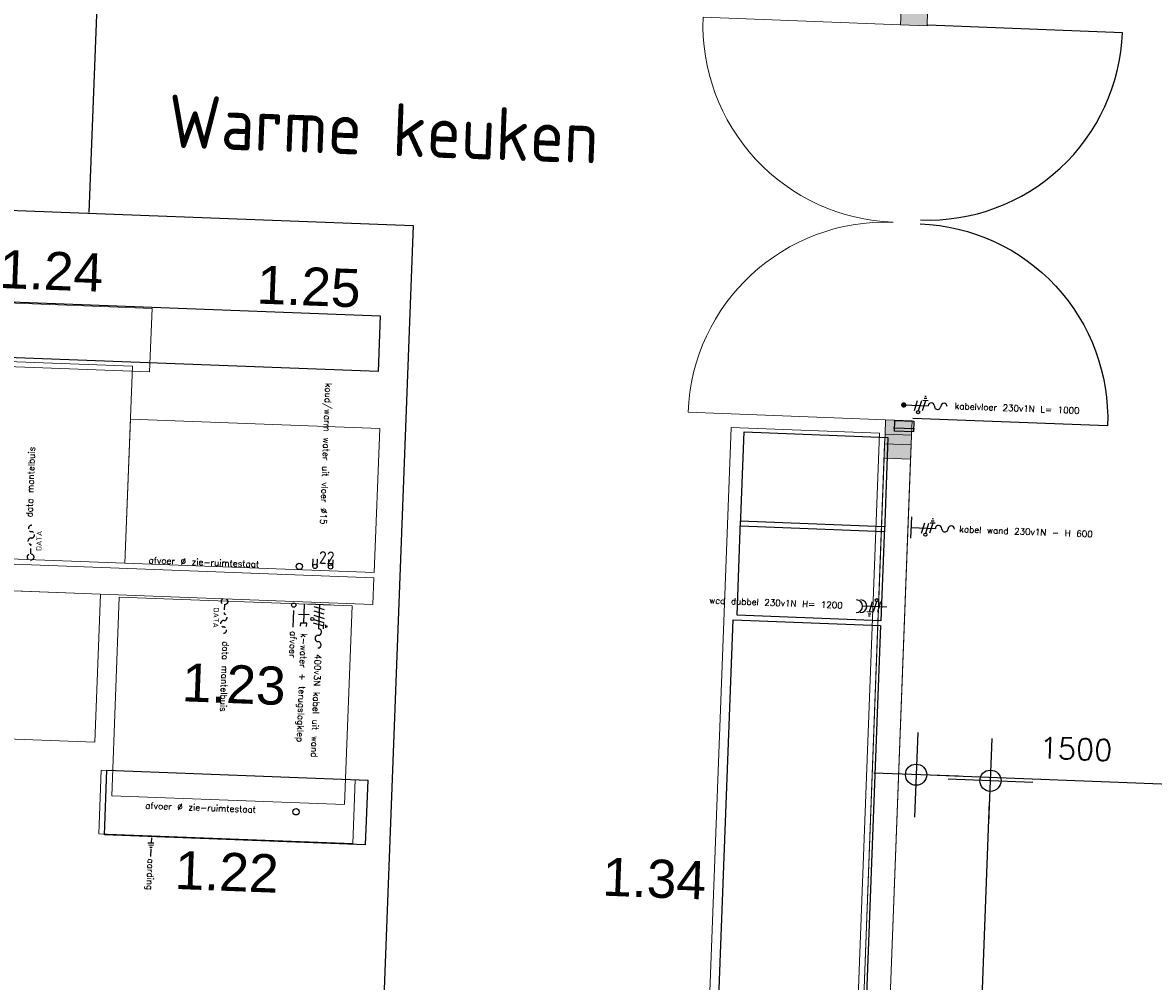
# Model space of a CAD drawing. Header units: millimetres. Extents: x 119024465 to 119292677, y 483022511 to 483148062.
# Tile 124 of 162: x 119217969 to 119223307, y 483057774 to 483062299. Entities that reach past the tile are written whole.
import ezdxf

# ---------------------------------------------------------------- set-up
doc = ezdxf.new("R2010")
doc.units = ezdxf.units.MM
doc.header["$LTSCALE"] = 100
for name, pattern in [('B0703', [468.700004, 312.5, -156.200004]), ('CONTINUA', [0]), ('HIDDEN', [0.375, 0.25, -0.125]), ('Wipeout_Contour', [1000, 0, -1000])]:
    doc.linetypes.add(name, pattern=pattern)
doc.layers.get('Defpoints').update_dxf_attribs({"linetype": 'CONTINUOUS'})
doc.layers.add('(22) Binnenwanden', color=1, linetype='CONTINUOUS', lineweight=0)
for name, color, linetype in [('01---0-_MAATVOERING', 1, 'CONTINUOUS'), ('02---0-_2MMTEKST', 2, 'CONTINUOUS'), ('04---0-_5MMTEKST', 4, 'CONTINUOUS'), ('12', 4, 'CONTINUOUS'), ('200-3D', 1, 'CONTINUOUS'), ('204 tekst fdstp', 255, 'CONTINUOUS'), ('2D_PLAN', 7, 'CONTINUOUS'), ('450-2D', 6, 'CONTINUA'), ('510', 2, 'CONTINUOUS'), ('63---0--LICHTINST', 7, 'CONTINUOUS'), ('fdstp techniek', 254, 'CONTINUOUS'), ('INS', 7, 'CONTINUOUS'), ('LAYER22', 12, 'CONTINUOUS'), ('LAYER32', 7, 'CONTINUOUS'), ('M-119--MATEN', 1, 'CONTINUOUS'), ('New_0', 7, 'CONTINUOUS'), ('New_22 Binnenwanden', 7, 'CONTINUOUS'), ('New_22 Binnenwanden Afdek-arcering', 7, 'CONTINUOUS'), ('New_22 Binnenwanden Deuren', 7, 'CONTINUOUS'), ('New_22 Binnenwanden Doorsnede-arcering', 7, 'CONTINUOUS'), ('New_22 Binnenwanden Ramen', 7, 'CONTINUOUS'), ('New_82 Losse inrichting.LOSSE INRICHTING', 7, 'CONTINUOUS')]:
    doc.layers.add(name, color=color, linetype=linetype)
doc.styles.add('2', font='ISO', dxfattribs={"height": 125})
doc.styles.add('BURO-012', font='iso.shx', dxfattribs={"height": 1.2})
doc.styles.add('fdstp-1-30', font='txt.shx', dxfattribs={"height": 30, "bigfont": 'gbcbig.shx'})
doc.styles.add('GENERATED_STYLE_1', font='arial.ttf')
doc.styles.add('ROMANS', font='ROMANS.SHX')
doc.dimstyles.new('DIM-100', dxfattribs={"dimscale": 100, "dimtxt": 1, "dimasz": 1, "dimexe": 3, "dimexo": 3, "dimgap": 1, "dimtad": 1, "dimdec": 0, "dimrnd": 1, "dimzin": 0, "dimdsep": 46, "dimtxsty": 'ROMANS', "dimblk1": 'DOT1', "dimblk2": 'DOT1', "dimsah": 1, "dimcen": -3, "dimdle": 1, "dimse1": 1, "dimse2": 1, "dimclrd": 1, "dimclre": 1, "dimclrt": 2, "dimadec": 0, "dimazin": 0, "dimtfac": 0.75, "dimtdec": 0, "dimtix": 1, "dimtmove": 1, "dimatfit": 3, "dimldrblk": 'DOT1', "dimfxl": 1, "dimtvp": 1, "dimtolj": 1, "dimtzin": 0, "dimarcsym": 0})

# ---------------------------------------------------------------- blocks, each defined once
blk = doc.blocks.new('32-PPRAS')
at = {"layer": 'LAYER32', "color": 2, "linetype": 'Continuous'}
blk.add_lwpolyline([(0, 90), (-50, 90), (-50, 0), (0, 0)], close=True, dxfattribs=at)
blk = doc.blocks.new('steamer L')
at = {"layer": '01---0-_MAATVOERING'}
blk.add_line((1, 103.7), (1, 3.8), dxfattribs=at)
at = {"layer": '04---0-_5MMTEKST'}
for p, q in [((1, 53.6), (115.8, 53.6)), ((1.4, -18.3), (91.3, -18.3))]:
    blk.add_line(p, q, dxfattribs=at)
for points in [[(51.3, 6.7), (51.3, -43.2)], [(106.2, -3.3), (91.3, -3.3), (91.3, -33.2), (106.2, -33.2)]]:
    blk.add_lwpolyline(points, dxfattribs=at)
blk.add_circle((7.8, -67.7), 9.98, dxfattribs=at)
at = {"layer": 'fdstp techniek'}
blk.add_line((33.3, -68), (112.6, -68), dxfattribs=at)
at = {"layer": 'INS'}
for p, q in [((24.9, 77.7), (12, 29.5)), ((44.9, 77.7), (31.9, 29.5)), ((51.9, 29.5), (64.8, 77.7)), ((71.9, 29.5), (84.8, 77.7)), ((102.3, 77.7), (89.3, 29.5)), ((114.8, 77.7), (89.7, 77.7)), ((109, 87.7), (95.5, 87.7)), ((105.6, 93.8), (98.9, 93.8))]:
    blk.add_line(p, q, dxfattribs=at)
blk.add_circle((69.9, 22.2), 7.49, dxfattribs=at)
at = {"layer": 'INS', "color": 4}
for centre, start, end in [((130.7, 53.6), 0, 180), ((160.7, 53.6), 180, 0), ((190.6, 53.6), 0, 180)]:
    blk.add_arc(centre, 15, start, end, dxfattribs=at)
at = {"layer": 'fdstp techniek', "char_height": 30, "attachment_point": 1, "style": 'fdstp-1-30'}
for s, insert, width in [('400v3N kabel uit wand', (234.4, 71.1), 590.251), ('k-water + terugslagklep', (138, 1.5), 684.267), ('afvoer', (130.6, -49.2), 366.25)]:
    blk.add_mtext(s, dxfattribs=dict(at, insert=insert, width=width))
blk = doc.blocks.new('aarding L')
at = {"layer": 'fdstp techniek'}
blk.add_line((51.2, 0), (86.2, 0), dxfattribs=at)
at = {"layer": 'INS'}
for p, q in [((-1.1, 0.7), (23.8, 0.7)), ((23.8, 12.8), (23.8, -15.8)), ((33.8, 11.4), (33.8, -10.1)), ((43.8, 5.7), (43.8, -4.3))]:
    blk.add_line(p, q, dxfattribs=at)
at = {"layer": 'fdstp techniek', "insert": (96.9, 17.4), "char_height": 30, "width": 297.364, "attachment_point": 1, "style": 'fdstp-1-30'}
blk.add_mtext('aarding', dxfattribs=at)
blk = doc.blocks.new('afvoer R')
at = {"layer": '04---0-_5MMTEKST'}
blk.add_circle((-2.3, -0.6), 15, dxfattribs=at)
at = {"layer": 'fdstp techniek', "insert": (-714.4, 17.1), "char_height": 30, "width": 765.626, "attachment_point": 1, "style": 'fdstp-1-30'}
blk.add_mtext('afvoer %%C zie-ruimtestaat', dxfattribs=at)
blk = doc.blocks.new('2WCD220')
at = {"layer": '04---0-_5MMTEKST'}
blk.add_line((0, 0), (0, 230), dxfattribs=at)
for centre in [(0, 290), (0, 250)]:
    blk.add_arc(centre, 60, 180, 0, dxfattribs=at)
at = {"layer": '63---0--LICHTINST'}
for p, q in [((-88, 170), (-88, 156)), ((-68, 176), (-68, 149)), ((-48, 188), (-48, 138)), ((-48, 163), (48, 137)), ((48, 102), (-48, 128)), ((48, 62), (-48, 88))]:
    blk.add_line(p, q, dxfattribs=at)
blk.add_circle((63, 98), 15, dxfattribs=at)
blk = doc.blocks.new('wcd dubbel 230v R')
at = {"layer": '02---0-_2MMTEKST', "xscale": 0.4990940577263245, "yscale": 0.4990940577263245, "zscale": 0.4990940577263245, "rotation": 90}
blk.add_blockref('2WCD220', (44.9, 0.6), dxfattribs=at)
at = {"layer": 'fdstp techniek', "insert": (-794.3, 16.6), "char_height": 30, "width": 740.354, "attachment_point": 1, "style": 'fdstp-1-30'}
blk.add_mtext('wcd dubbel 230v1N H= 1200', dxfattribs=at)
blk = doc.blocks.new('kabel vloer 230v L')
at = {"layer": '04---0-_5MMTEKST'}
blk.add_line((0.4, 0.4), (115.2, 0.4), dxfattribs=at)
at = {"layer": '63---0--LICHTINST'}
for p, q in [((51.4, -23.7), (64.3, 24.5)), ((71.3, -23.7), (84.3, 24.5)), ((101.7, 24.5), (88.8, -23.7)), ((114.2, 24.5), (89.2, 24.5)), ((108.5, 34.5), (95, 34.5)), ((105.1, 44.1), (98.3, 44.1))]:
    blk.add_line(p, q, dxfattribs=at)
blk.add_circle((69.4, -30.9), 7.49, dxfattribs=at)
at = {"layer": 'INS', "const_width": 12.4}
blk.add_lwpolyline([(-5.9, 0.4, 1), (6.7, 0.4, 1)], format="xyb", close=True, dxfattribs=at)
at = {"layer": 'INS', "color": 4}
for centre, start, end in [((130.2, 0.4), 0, 180), ((160.1, 0.4), 180, 0), ((190.1, 0.4), 0, 180)]:
    blk.add_arc(centre, 15, start, end, dxfattribs=at)
at = {"layer": 'fdstp techniek', "insert": (241.3, 20.1), "char_height": 30, "width": 778.379, "attachment_point": 1, "style": 'fdstp-1-30'}
blk.add_mtext('kabelvloer 230v1N L= 1000', dxfattribs=at)
blk = doc.blocks.new('kabel wand 230V L')
at = {"layer": '01---0-_MAATVOERING'}
blk.add_line((-1.3, 48.3), (-1.3, -51.5), dxfattribs=at)
at = {"layer": '04---0-_5MMTEKST'}
blk.add_line((-1.3, -1.8), (113.5, -1.8), dxfattribs=at)
at = {"layer": '63---0--LICHTINST'}
for p, q in [((49.7, -25.9), (62.6, 22.3)), ((69.6, -25.9), (82.5, 22.3)), ((100, 22.3), (87.1, -25.9)), ((112.5, 22.3), (87.5, 22.3)), ((106.8, 32.3), (93.3, 32.3)), ((103.4, 42.3), (96.6, 42.3))]:
    blk.add_line(p, q, dxfattribs=at)
blk.add_circle((67.7, -33.2), 7.49, dxfattribs=at)
at = {"layer": 'INS', "color": 4}
for centre, start, end in [((128.5, -1.8), 0, 180), ((188.4, -1.8), 0, 180), ((158.4, -1.8), 180, 0)]:
    blk.add_arc(centre, 15, start, end, dxfattribs=at)
at = {"layer": 'fdstp techniek', "insert": (226.9, 14.4), "char_height": 30, "width": 775.507, "attachment_point": 1, "style": 'fdstp-1-30'}
blk.add_mtext('kabel wand 230v1N - H 600', dxfattribs=at)
blk = doc.blocks.new('DOT1')
at = {"layer": 'M-119--MATEN', "linetype": 'ByBlock'}
for p, q in [((0, -2), (0, 2)), ((-2, 0), (2, 0))]:
    blk.add_line(p, q, dxfattribs=at)
blk.add_circle((0, 0), 0.5, dxfattribs=at)
blk = doc.blocks.new('*D448')
at = {"layer": '12', "color": 1, "lineweight": -2, "transparency": 16777216}
blk.add_line((119223585.8, 483058696.6), (119222286.8, 483058745.9), dxfattribs=at)
at = {"layer": 'Defpoints', "color": 0, "transparency": 16777216}
for p in [(119222186.8, 483058749.7), (119222186.8, 483058748.3), (119223685.7, 483058691.4)]:
    blk.add_point(p, dxfattribs=at)
at = {"layer": '12', "color": 1, "lineweight": -2, "transparency": 16777216, "xscale": 100, "yscale": 100, "zscale": 100}
for p, rotation in [((119222186.8, 483058749.7), 177.8278999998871), ((119223685.7, 483058692.9), 357.8278999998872)]:
    blk.add_blockref('DOT1', p, dxfattribs=dict(at, rotation=rotation))
at = {"layer": '12', "color": 2, "transparency": 16777216, "insert": (119222942, 483058871.2), "char_height": 100, "attachment_point": 5, "rotation": 357.8279, "style": 'ROMANS'}
blk.add_mtext('\\A1;1500', dxfattribs=at)
blk = doc.blocks.new('*D449')
at = {"layer": '12', "color": 1, "lineweight": -2, "transparency": 16777216}
blk.add_line((119222367.3, 483054224.5), (119222534, 483058621.4), dxfattribs=at)
at = {"layer": 'Defpoints', "color": 0, "transparency": 16777216}
for p in [(119222537.8, 483058721.3), (119222546.9, 483058721), (119222372.5, 483054124.3)]:
    blk.add_point(p, dxfattribs=at)
at = {"layer": '12', "color": 1, "lineweight": -2, "transparency": 16777216, "xscale": 100, "yscale": 100, "zscale": 100}
for p, rotation in [((119222537.8, 483058721.3), 87.82789999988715), ((119222363.5, 483054124.6), 267.8278999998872)]:
    blk.add_blockref('DOT1', p, dxfattribs=dict(at, rotation=rotation))
at = {"layer": '12', "color": 2, "transparency": 16777216, "insert": (119222300.8, 483056428.6), "char_height": 100, "attachment_point": 5, "rotation": 87.8279, "style": 'ROMANS'}
blk.add_mtext('\\A1;4600', dxfattribs=at)
blk = doc.blocks.new('water k-w vloer R')
at = {"layer": '01---0-_MAATVOERING'}
for centre in [(2.6, 35.5), (2.6, -38)]:
    blk.add_circle(centre, 9.98, dxfattribs=at)
at = {"layer": 'INS', "color": 4}
for p, q in [((2.6, 45.5), (-32.3, 45.5)), ((2.6, 25.5), (-32.3, 25.5)), ((2.6, -28), (-32.3, -28)), ((2.6, -48), (-32.3, -48))]:
    blk.add_line(p, q, dxfattribs=at)
at = {"layer": 'fdstp techniek', "insert": (-865.6, 8.7), "char_height": 30, "width": 853.531, "attachment_point": 1, "style": 'fdstp-1-30'}
blk.add_mtext('koud/warm water uit vloer %%C15', dxfattribs=at)
blk = doc.blocks.new('data mantelbuis L')
at = {"layer": 'INS', "color": 4, "linetype": 'HIDDEN'}
blk.add_line((15.8, -1.1), (60.7, -1), dxfattribs=at)
blk.add_lwpolyline([(150.6, -1.1, 1), (120.6, -1.1, -1), (90.7, -1.1, 1), (60.7, -1.1)], format="xyb", dxfattribs=at)
blk.add_circle((0.8, -1.1), 15, dxfattribs=at)
at = {"layer": '02---0-_2MMTEKST', "style": '2'}
blk.add_text('DATA', height=24.95, dxfattribs=at).set_placement((30.8, -50.9))
at = {"layer": 'fdstp techniek', "insert": (188, 27.3), "char_height": 30, "width": 844.24, "attachment_point": 1, "style": 'fdstp-1-30'}
blk.add_mtext('data mantelbuis', dxfattribs=at)
blk = doc.blocks.new('Kubus 23[8]_1', base_point=(-19890.2, 36792.7))
at = {"layer": 'New_82 Losse inrichting.LOSSE INRICHTING', "color": 2, "linetype": 'B0703', "lineweight": 0, "flags": 128}
blk.add_lwpolyline([(-18690.2, 37092.7), (-19890.2, 37092.7), (-19890.2, 36792.7), (-18690.2, 36792.7)], close=True, dxfattribs=at)
blk = doc.blocks.new('Kubus 23[9]_1', base_point=(-25430.2, 38980.1))
at = {"layer": 'New_82 Losse inrichting.LOSSE INRICHTING', "color": 2, "linetype": 'B0703', "lineweight": 0, "flags": 128}
blk.add_lwpolyline([(-19733.4, 39280.1), (-25430.2, 39280.1), (-25430.2, 38980.1), (-19733.4, 38980.1)], close=True, dxfattribs=at)
blk = doc.blocks.new('Wall_77_1', base_point=(-25443.9, 37986.4))
at = {"color": 254, "linetype": 'Wipeout_Contour', "lineweight": 0, "ltscale": 176066.262918}
blk.add_wipeout([(-25443.9, 37923.9), (-18638.6, 37923.9), (-18638.6, 38048.9), (-25443.9, 38048.9)], dxfattribs=at).dxf.layer = 'New_22 Binnenwanden Afdek-arcering'
at = {"layer": 'New_22 Binnenwanden', "color": 2, "linetype": 'Continuous', "lineweight": 0, "flags": 128}
for points in [[(-18638.6, 38048.9), (-25443.9, 38048.9)], [(-18638.6, 37923.9), (-18638.6, 38048.9)], [(-25443.9, 37923.9), (-18638.6, 37923.9)]]:
    blk.add_lwpolyline(points, dxfattribs=at)
blk = doc.blocks.new('R1 24[4]_1')
at = {"layer": 'New_22 Binnenwanden Doorsnede-arcering', "linetype": 'Continuous', "lineweight": 0, "true_color": 0x000000}
for points in [[(-16128.1, 38772.2), (-16253.1, 38772.2), (-16253.1, 38705.2), (-16128.1, 38705.2)], [(-16253.1, 33573.1), (-16128.1, 33573.1), (-16128.1, 33640.1), (-16253.1, 33640.1)]]:
    blk.add_hatch(color=18, dxfattribs=at).paths.add_polyline_path(points)
at = {"layer": 'New_22 Binnenwanden Ramen', "color": 9, "linetype": 'Continuous', "lineweight": 0}
for p, q in [((-16253.1, 38772.2), (-16253.1, 33573.1)), ((-16128.1, 38772.2), (-16128.1, 33573.1))]:
    blk.add_line(p, q, dxfattribs=at)
at = {"layer": 'New_22 Binnenwanden Ramen', "color": 1, "linetype": 'Continuous', "lineweight": 0}
for p, q in [((-16253.1, 38705.2), (-16253.1, 38772.2)), ((-16128.1, 38772.2), (-16128.1, 38705.2)), ((-16128.1, 38705.2), (-16253.1, 38705.2)), ((-16253.1, 33640.1), (-16253.1, 38705.2)), ((-16128.1, 38705.2), (-16128.1, 33640.1)), ((-16253.1, 33573.1), (-16253.1, 33640.1)), ((-16253.1, 33640.1), (-16128.1, 33640.1)), ((-16128.1, 33640.1), (-16128.1, 33573.1))]:
    blk.add_line(p, q, dxfattribs=at)
at = {"layer": 'New_22 Binnenwanden Ramen', "color": 2, "linetype": 'Continuous', "lineweight": 0}
for p, q in [((-16128.1, 38772.2), (-16253.1, 38772.2)), ((-16128.1, 38772.2), (-16253.1, 38772.2)), ((-16128.1, 33573.1), (-16253.1, 33573.1)), ((-16128.1, 33573.1), (-16253.1, 33573.1))]:
    blk.add_line(p, q, dxfattribs=at)
blk = doc.blocks.new('D1 24[39]_1')
at = {"layer": 'New_22 Binnenwanden Doorsnede-arcering', "linetype": 'Continuous', "lineweight": 0, "true_color": 0x000000}
for points in [[(-16253.1, 33553.2), (-16253.1, 33486.2), (-16128.1, 33486.2), (-16128.1, 33553.2)], [(-16128.1, 32519.2), (-16128.1, 32586.2), (-16253.1, 32586.2), (-16253.1, 32519.2)]]:
    blk.add_hatch(color=18, dxfattribs=at).paths.add_polyline_path(points)
at = {"layer": 'New_22 Binnenwanden Deuren', "color": 1, "linetype": 'Continuous', "lineweight": 0}
for p, q in [((-16253.1, 33553.2), (-16253.1, 33486.2)), ((-16128.1, 33553.2), (-16253.1, 33553.2)), ((-16128.1, 33486.2), (-16128.1, 33553.2)), ((-16253.1, 33486.2), (-17153.1, 33486.2)), ((-16253.1, 33486.2), (-16128.1, 33486.2)), ((-16128.1, 32586.2), (-16253.1, 32586.2)), ((-16253.1, 32586.2), (-16253.1, 32519.2)), ((-16128.1, 32519.2), (-16128.1, 32586.2)), ((-16253.1, 32519.2), (-16128.1, 32519.2))]:
    blk.add_line(p, q, dxfattribs=at)
at = {"layer": 'New_22 Binnenwanden Deuren', "color": 2, "linetype": 'Continuous', "lineweight": 0}
for p, q in [((-16253.1, 33553.2), (-16128.1, 33553.2)), ((-16253.1, 33553.2), (-16128.1, 33553.2)), ((-16253.1, 32519.2), (-16128.1, 32519.2)), ((-16253.1, 32519.2), (-16128.1, 32519.2))]:
    blk.add_line(p, q, dxfattribs=at)
at = {"layer": 'New_22 Binnenwanden Deuren', "color": 9, "linetype": 'Continuous', "lineweight": 0}
blk.add_arc((-16253.1, 33486.2), 900, 180, 270, dxfattribs=at)
blk = doc.blocks.new('D2 24[40]_1')
at = {"layer": 'New_22 Binnenwanden Doorsnede-arcering', "linetype": 'Continuous', "lineweight": 0, "true_color": 0x000000}
for points in [[(-16253.1, 40819), (-16253.1, 40752), (-16128.1, 40752), (-16128.1, 40819)], [(-16128.1, 38819), (-16128.1, 38886), (-16253.1, 38886), (-16253.1, 38819)]]:
    blk.add_hatch(color=18, dxfattribs=at).paths.add_polyline_path(points)
at = {"layer": 'New_22 Binnenwanden Deuren', "color": 1, "linetype": 'Continuous', "lineweight": 0}
for p, q in [((-16253.1, 40819), (-16253.1, 40752)), ((-16128.1, 40819), (-16253.1, 40819)), ((-16128.1, 40752), (-16128.1, 40819)), ((-16253.1, 40752), (-17186.1, 40752)), ((-16253.1, 40752), (-16128.1, 40752)), ((-16253.1, 38886), (-17186.1, 38886)), ((-16128.1, 38886), (-16253.1, 38886)), ((-16253.1, 38886), (-16253.1, 38819)), ((-16128.1, 38819), (-16128.1, 38886)), ((-16253.1, 38819), (-16128.1, 38819))]:
    blk.add_line(p, q, dxfattribs=at)
at = {"layer": 'New_22 Binnenwanden Deuren', "color": 2, "linetype": 'Continuous', "lineweight": 0}
for p, q in [((-16253.1, 40819), (-16128.1, 40819)), ((-16253.1, 40819), (-16128.1, 40819)), ((-16253.1, 38819), (-16128.1, 38819)), ((-16253.1, 38819), (-16128.1, 38819))]:
    blk.add_line(p, q, dxfattribs=at)
at = {"layer": 'New_22 Binnenwanden Deuren', "color": 9, "linetype": 'Continuous', "lineweight": 0}
for centre, start, end in [((-16253.1, 40752), 180, 270), ((-16253.1, 38886), 90, 180)]:
    blk.add_arc(centre, 933, start, end, dxfattribs=at)
blk = doc.blocks.new('Wall_78_1', base_point=(-16190.6, 41663.5))
at = {"layer": 'New_22 Binnenwanden Doorsnede-arcering', "linetype": 'Continuous', "lineweight": 0, "true_color": 0x000000}
for points in [[(-16253.1, 41601), (-16253.1, 40819), (-16128.1, 40819), (-16128.1, 41601)], [(-16253.1, 38772.2), (-16128.1, 38772.2), (-16128.1, 38819), (-16253.1, 38819)], [(-16128.1, 33573.1), (-16253.1, 33573.1), (-16253.1, 33553.2), (-16128.1, 33553.2)], [(-16253.1, 32072.1), (-16128.1, 32072.1), (-16128.1, 32519.2), (-16253.1, 32519.2)]]:
    blk.add_hatch(color=18, dxfattribs=at).paths.add_polyline_path(points)
at = {"layer": 'New_22 Binnenwanden', "color": 2, "linetype": 'Continuous', "lineweight": 0}
for p, q in [((-16253.1, 40819), (-16128.1, 40819)), ((-16253.1, 38819), (-16128.1, 38819)), ((-16128.1, 38772.2), (-16253.1, 38772.2)), ((-16128.1, 33573.1), (-16253.1, 33573.1)), ((-16253.1, 33553.2), (-16128.1, 33553.2)), ((-16253.1, 32519.2), (-16128.1, 32519.2))]:
    blk.add_line(p, q, dxfattribs=at)
at = {"layer": 'New_22 Binnenwanden', "color": 2, "linetype": 'Continuous', "lineweight": 0, "flags": 128}
for points in [[(-16253.1, 41601), (-16253.1, 40819)], [(-16128.1, 40819), (-16128.1, 41601)], [(-16253.1, 38819), (-16253.1, 38772.2)], [(-16128.1, 38772.2), (-16128.1, 38819)], [(-16253.1, 33573.1), (-16253.1, 33553.2)], [(-16128.1, 33553.2), (-16128.1, 33573.1)], [(-16253.1, 32519.2), (-16253.1, 32072.1)], [(-16128.1, 32072.1), (-16128.1, 32519.2)], [(-16253.1, 32072.1), (-16128.1, 32072.1)]]:
    blk.add_lwpolyline(points, dxfattribs=at)
at = {"layer": 'New_22 Binnenwanden Deuren', "color": 9, "linetype": 'Continuous', "lineweight": 0}
for name in ['D2 24[40]_1', 'D1 24[39]_1']:
    blk.add_blockref(name, (0, 0), dxfattribs=at)
at = {"layer": 'New_22 Binnenwanden Ramen', "color": 1, "linetype": 'Continuous', "lineweight": 0}
blk.add_blockref('R1 24[4]_1', (0, 0), dxfattribs=at)
blk = doc.blocks.new('Kubus 23[27]_1', base_point=(-16979.5, 38822.7))
at = {"layer": 'New_82 Losse inrichting.LOSSE INRICHTING', "color": 2, "linetype": 'Continuous', "lineweight": 0, "flags": 128}
blk.add_lwpolyline([(-16279.5, 33577.6), (-16279.5, 38822.7), (-16979.5, 38822.7), (-16979.5, 33577.6)], close=True, dxfattribs=at)
blk = doc.blocks.new('Kubus 24[56]_1', base_point=(-21725.2, 37223.9))
at = {"layer": 'New_82 Losse inrichting.LOSSE INRICHTING', "color": 2, "linetype": 'Continuous', "lineweight": 0, "flags": 128}
blk.add_lwpolyline([(-19925.2, 37923.9), (-21725.2, 37923.9), (-21725.2, 37223.9), (-19925.2, 37223.9)], close=True, dxfattribs=at)
blk = doc.blocks.new('Kubus 24[133]_1', base_point=(-19836.5, 36974.6))
at = {"layer": 'New_82 Losse inrichting.LOSSE INRICHTING', "color": 2, "linetype": 'Continuous', "lineweight": 0, "flags": 128}
blk.add_lwpolyline([(-18736.5, 37912.6), (-19836.5, 37912.6), (-19836.5, 36974.6), (-18736.5, 36974.6)], close=True, dxfattribs=at)
blk = doc.blocks.new('Kubus 24[136]_1', base_point=(-20615.5, 38073.9))
at = {"layer": 'New_82 Losse inrichting.LOSSE INRICHTING', "color": 2, "linetype": 'Continuous', "lineweight": 0, "flags": 128}
blk.add_lwpolyline([(-19815.5, 39003.9), (-20615.5, 39003.9), (-20615.5, 38073.9), (-19815.5, 38073.9)], close=True, dxfattribs=at)
blk = doc.blocks.new('Kubus 24[137]_1', base_point=(-19815.5, 38073.9))
at = {"layer": 'New_82 Losse inrichting.LOSSE INRICHTING', "color": 2, "linetype": 'Continuous', "lineweight": 0, "flags": 128}
blk.add_lwpolyline([(-18637.7, 38753.9), (-19815.5, 38753.9), (-19815.5, 38073.9), (-18637.7, 38073.9)], close=True, dxfattribs=at)

msp = doc.modelspace()

# ---------------------------------------------------------------- linework, layer by layer
at = {"layer": '(22) Binnenwanden', "lineweight": 30}
for p, q in [((119219626.6, 483059667.4), (119212849.6, 483059924.4)), ((119219622.8, 483059567.5), (119212845.9, 483059824.5))]:
    msp.add_line(p, q, dxfattribs=at)
at = {"layer": '200-3D'}
msp.add_lwpolyline([(119221322.8, 483059480.6), (119222018.2, 483059454.2), (119221853, 483055099.9), (119221157.7, 483055126.3)], close=True, dxfattribs=at)
at = {"layer": '204 tekst fdstp'}
for points in [[(119221374.5, 483060367.8), (119222053.9, 483060342), (119222037, 483059896.7), (119221357.6, 483059922.5)], [(119221358.6, 483059947.5), (119222038, 483059921.8), (119222021.1, 483059476.4), (119221341.7, 483059502.2)]]:
    msp.add_lwpolyline(points, close=True, dxfattribs=at)
at = {"layer": '450-2D'}
msp.add_line((119218283.7, 483061402.9), (119218439.6, 483065512.3), dxfattribs=at)
msp.add_lwpolyline([(119210094.8, 483061710.2), (119219813, 483061341.6), (119219528.5, 483053840.8), (119209810.3, 483054209.4)], close=True, dxfattribs=at)
at = {"layer": '510'}
for points in [[(119212901.7, 483061171.2), (119219656.6, 483060915), (119219646.6, 483060652.1), (119212891.7, 483060908.3)], [(119218366.7, 483058770.9), (119219597.8, 483058724.2), (119219586.2, 483058419.2), (119218355.1, 483058465.9)]]:
    msp.add_lwpolyline(points, close=True, dxfattribs=at)
at = {"layer": 'LAYER22', "color": 2, "linetype": 'Continuous'}
msp.add_lwpolyline([(119222080.1, 483060386.9), (119222180, 483060383.1)], dxfattribs=at)
at = {"layer": 'LAYER32', "color": 1, "linetype": 'Continuous'}
for points in [[(119222207.3, 483061367.8, 0.414214), (119223161, 483062251.8), (119222242.2, 483062286.6)], [(119222206.6, 483061349.3, -0.414214), (119223090.6, 483060395.7), (119222171.8, 483060430.6)]]:
    msp.add_lwpolyline(points, format="xyb", dxfattribs=at)

# ---------------------------------------------------------------- block references
at = {"layer": '12'}
for name, p, rotation in [('water k-w vloer R', (119219387.5, 483059733.9), 267.8279000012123), ('kabel vloer 230v L', (119222128.1, 483060494.4), 357.8278999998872), ('data mantelbuis L', (119218005.3, 483059776.3), 87.82789999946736), ('kabel wand 230V L', (119222164.3, 483059918.2), 357.8278999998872), ('afvoer R', (119219277.4, 483059733.3), 357.8278999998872), ('data mantelbuis L', (119218923.3, 483059567.9), 267.8278999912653), ('wcd dubbel 230v R', (119222004.2, 483059541.2), 357.8278999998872), ('afvoer R', (119219261.9, 483058575.3), 357.8278999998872), ('aarding L', (119218576.1, 483058450.6), 267.8278999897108)]:
    msp.add_blockref(name, p, dxfattribs=dict(at, rotation=rotation))
at = {"layer": '2D_PLAN', "rotation": 267.8278999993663}
msp.add_blockref('steamer L', (119219316.7, 483059555.3), dxfattribs=at)
at = {"layer": 'LAYER32', "yscale": -0.9999999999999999, "rotation": 267.8279006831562}
msp.add_blockref('32-PPRAS', (119222174.4, 483060368.3), dxfattribs=at)
at = {"layer": 'New_22 Binnenwanden', "color": 2, "lineweight": 0, "rotation": 357.8278999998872}
msp.add_blockref('Wall_78_1', (119222210.4, 483063197.8), dxfattribs=at)
at = {"layer": 'New_82 Losse inrichting.LOSSE INRICHTING', "color": 2, "linetype": 'B0703', "lineweight": 0, "rotation": 357.8278999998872}
for name, p in [('Kubus 23[9]_1', (119212875.7, 483060866.5)), ('Kubus 23[8]_1', (119218328.9, 483058470.7))]:
    msp.add_blockref(name, p, dxfattribs=at)
at = {"layer": 'New_82 Losse inrichting.LOSSE INRICHTING', "color": 2, "linetype": 'Continuous', "lineweight": 0, "rotation": 357.8278999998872}
msp.add_blockref('Kubus 23[27]_1', (119221314.4, 483060388.9), dxfattribs=at)

# ---------------------------------------------------------------- texts
at = {"layer": '12', "insert": (119219369, 483059805.4), "char_height": 60, "attachment_point": 1, "rotation": 357.8279, "style": 'BURO-012'}
msp.add_mtext_dynamic_manual_height_columns('22', width=323.464, gutter_width=6, heights=[0], dxfattribs=at)
at = {"layer": '204 tekst fdstp', "insert": (119218661.3, 483061960.3), "char_height": 250, "attachment_point": 1, "rotation": 357.8279, "style": 'BURO-012'}
msp.add_mtext_dynamic_manual_height_columns('Warme keuken', width=7251.738, gutter_width=6, heights=[0], dxfattribs=at)
at = {"layer": 'New_0', "color": 5, "linetype": 'Continuous', "lineweight": 0, "char_height": 180, "attachment_point": 8, "rotation": 357.8279, "style": 'GENERATED_STYLE_1'}
for s, insert in [('\\A1;1.24', (119218101.4, 483061038)), ('\\A1;1.25', (119219316.4, 483060961.8)), ('\\A1;1.23', (119218962.7, 483059084.8)), ('\\A1;1.22', (119218929.2, 483058201.7)), ('\\A1;1.34', (119220947.5, 483058167.5))]:
    msp.add_mtext(s, dxfattribs=dict(at, insert=insert))

# ---------------------------------------------------------------- dimensions: what is measured, and where the dimension line sits
at = {"layer": '12'}
for base, p1, p2, angle, picture, middle in [((119222186.8, 483058749.7), (119223685.7, 483058691.4), (119222186.8, 483058748.3), 357.8279, '*D448', (119222942, 483058871.2)), ((119222537.8, 483058721.3), (119222372.5, 483054124.3), (119222546.9, 483058721), 87.8279, '*D449', (119222300.8, 483056428.6))]:
    dim = msp.add_linear_dim(base=base, p1=p1, p2=p2, angle=angle, dimstyle='DIM-100', dxfattribs=at)
    dim.commit()
    dim.dimension.update_dxf_attribs({"geometry": picture, "text_midpoint": middle})

# ---------------------------------------------------------------- next in the draw order: block references
at = {"layer": 'New_22 Binnenwanden', "color": 2, "lineweight": 0, "rotation": 357.8278999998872}
msp.add_blockref('Wall_77_1', (119212824.4, 483059874), dxfattribs=at)

# ---------------------------------------------------------------- next in the draw order: block references
at = {"layer": 'New_82 Losse inrichting.LOSSE INRICHTING', "color": 2, "linetype": 'Continuous', "lineweight": 0, "rotation": 357.8278999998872}
for name, p in [('Kubus 24[136]_1', (119217652.6, 483059778.4)), ('Kubus 24[137]_1', (119218452.1, 483059748.1)), ('Kubus 24[56]_1', (119216511.5, 483058971.1)), ('Kubus 24[133]_1', (119218389.5, 483058650.4))]:
    msp.add_blockref(name, p, dxfattribs=at)

doc.saveas('drawing.dxf')
